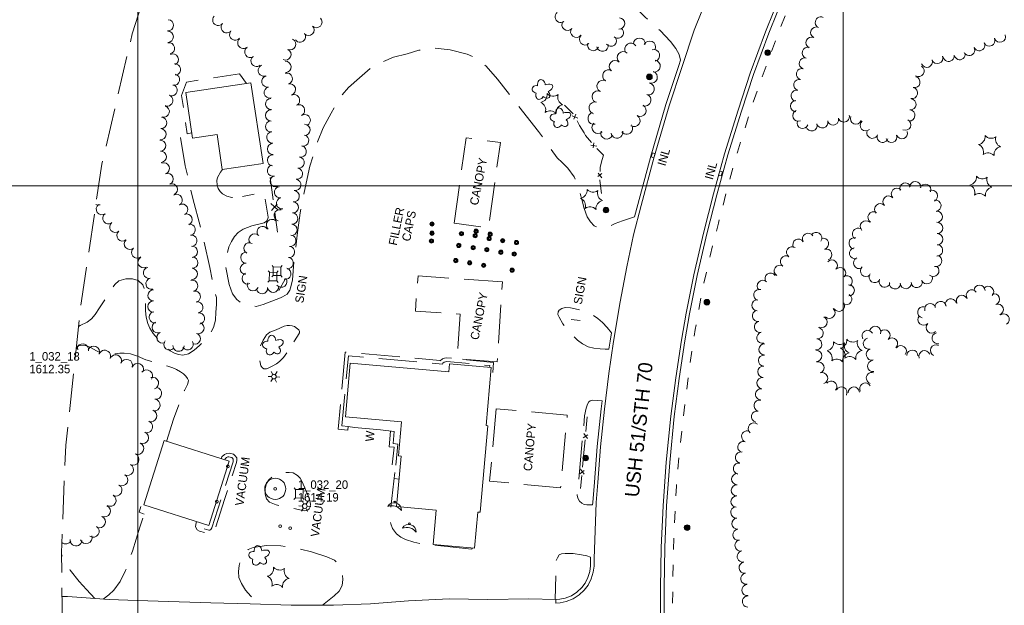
# Model space of a CAD drawing. Header units: feet. Extents: x 386549 to 389000, y 100500 to 102519.
# Tile 4 of 8: x 387416 to 388114, y 101203 to 101618. Entities that reach past the tile are written whole.
import ezdxf
from ezdxf.enums import TextEntityAlignment as Align

# ---------------------------------------------------------------- set-up
doc = ezdxf.new("R2010")
doc.units = ezdxf.units.FT
doc.header["$MEASUREMENT"] = 0
for name, pattern in [('DGN Style 3', [38.026702, 27.16193, -10.864772]), ('DGN Style 4', [43.48625, 21.729544, -10.864772, 0.027162, -10.864772]), ('DGN Style 5', [19.013351, 8.148579, -10.864772])]:
    doc.linetypes.add(name, pattern=pattern)
for name, color, linetype, lineweight in [('E_BLD', 54, 'Continuous', 13), ('E_BLD_Name', 221, 'Continuous', 0), ('E_DRN_Grate', 151, 'Continuous', 0), ('E_DWY', 73, 'DGN Style 3', 0), ('E_LAND_Vegetation', 21, 'Continuous', 0), ('E_MAP_GridLines', 251, 'Continuous', 0), ('E_MAP_Limits', 21, 'DGN Style 3', 0), ('E_MAP_PassPoints', 40, 'Continuous', 0), ('E_MISCPROP', 40, 'Continuous', 0), ('E_MISCPROP_HvyDash', 54, 'DGN Style 3', 13), ('E_MISCPROP_HvyLine', 54, 'Continuous', 13), ('E_MISCPROP_Railing', 40, 'Continuous', 0), ('E_MISCPROP_Solid', 54, 'Continuous', 0), ('E_PATH_Sidewalk', 73, 'DGN Style 5', 0), ('E_RDWY', 40, 'Continuous', 13), ('E_RDWY_Name', 221, 'Continuous', 0), ('E_UTL_AboveGroundPipe', 40, 'DGN Style 4', 0)]:
    doc.layers.add(name, color=color, linetype=linetype, lineweight=lineweight)
doc.styles.add('Style-IGR_FONT_0', font='IGR_FONT_0.shx')
doc.styles.add('Style-IGR_FONT_1', font='IGR_FONT_1.shx')

# ---------------------------------------------------------------- blocks, each defined once
blk = doc.blocks.new('PP')
at = {"layer": 'E_MAP_PassPoints', "color": 40, "linetype": 'Continuous', "lineweight": 0}
for radius in [7.5, 0.96]:
    blk.add_circle((0, 0), radius, dxfattribs=at)
blk = doc.blocks.new('CANOPY')
at = {"layer": 'E_BLD_Name', "style": 'Style-IGR_FONT_0'}
blk.add_text('CANOPY', height=6, rotation=0.00013, dxfattribs=at).set_placement((0, -3.15))
blk = doc.blocks.new('CANOPY_1')
at = {"layer": 'E_BLD_Name', "style": 'Style-IGR_FONT_0'}
blk.add_text('CANOPY', height=6, rotation=359.99994, dxfattribs=at).set_placement((0, -3.15))
blk = doc.blocks.new('WAL')
at = {"layer": 'E_MISCPROP_Railing', "color": 40, "linetype": 'Continuous', "lineweight": 0, "style": 'Style-IGR_FONT_0'}
blk.add_text('W', height=6, rotation=359.99995, dxfattribs=at).set_placement((-2.3, -0.01), align=Align.MIDDLE_LEFT)
blk = doc.blocks.new('INLT')
at = {"layer": 'E_MISCPROP_Railing', "color": 40, "linetype": 'Continuous', "lineweight": 0, "flags": 128}
blk.add_lwpolyline([(3, -2), (3, 0), (0, 0), (0, -2), (3, -2)], dxfattribs=at)
blk = doc.blocks.new('INL')
at = {"layer": 'E_MISCPROP_Railing', "color": 40, "linetype": 'Continuous', "lineweight": 0, "style": 'Style-IGR_FONT_0'}
blk.add_text('INL', height=6, rotation=359.99986, dxfattribs=at).set_placement((-5.79, -2.75))
blk = doc.blocks.new('INL_3')
at = {"layer": 'E_MISCPROP_Railing', "color": 40, "linetype": 'Continuous', "lineweight": 0, "style": 'Style-IGR_FONT_0'}
blk.add_text('INL', height=6, rotation=359.99987, dxfattribs=at).set_placement((-5.79, -2.75))
blk = doc.blocks.new('MHO')
at = {"layer": 'E_DRN_Grate', "color": 20, "linetype": 'Continuous', "lineweight": 0}
for centre, radius in [((0.04, -0.06), 1.5), ((0.04, -0.06), 1.22), ((0.04, -0.07), 0.968), ((0.01, -0.08), 0.605)]:
    blk.add_circle(centre, radius, dxfattribs=at)
blk = doc.blocks.new('FILLER')
at = {"layer": 'E_DRN_Grate', "color": 20, "linetype": 'Continuous', "lineweight": 0, "style": 'Style-IGR_FONT_0'}
for s, p in [('FILLER', (-15.52, 4.33)), ('CAPS', (-10.83, -4.33))]:
    blk.add_text(s, height=6, rotation=0.00004, dxfattribs=at).set_placement(p, align=Align.MIDDLE_LEFT)
blk = doc.blocks.new('GPO')
at = {"layer": 'E_BLD', "color": 241, "linetype": 'Continuous', "lineweight": 0}
blk.add_circle((0.01, 0.02), 1, dxfattribs=at)
blk = doc.blocks.new('PED')
at = {"layer": 'E_UTL_AboveGroundPipe', "color": 101, "linetype": 'Continuous', "lineweight": 13}
for p, q in [((-2.34, 2.71), (-3.29, 3.77)), ((3.06, 2.71), (4.02, 3.77)), ((-3.29, -4.35), (-2.34, -3.29)), ((4.02, -4.35), (3.06, -3.29))]:
    blk.add_line(p, q, dxfattribs=at)
at = {"layer": 'E_UTL_AboveGroundPipe', "color": 101, "linetype": 'Continuous', "lineweight": 13, "flags": 128}
blk.add_lwpolyline([(-2.34, -3.29), (3.06, -3.29), (3.06, 2.71), (-2.34, 2.71)], close=True, dxfattribs=at)
blk = doc.blocks.new('POLE')
at = {"layer": 'E_MISCPROP', "color": 20, "linetype": 'Continuous', "lineweight": 0}
for radius in [2.02, 1.51, 1.01, 0.504]:
    blk.add_circle((0.03, -0.09), radius, dxfattribs=at)
blk = doc.blocks.new('LTP')
at = {"layer": 'E_MISCPROP', "color": 20, "linetype": 'Continuous', "lineweight": 0}
for p, q in [((-1.61, 0.09), (-4.22, 0.17)), ((-0.78, 1.46), (-1.98, 3.76)), ((0.86, 1.37), (2.22, 3.6)), ((1.66, 0), (4.18, -0.06)), ((-0.86, -1.4), (-2.22, -3.59)), ((0.78, -1.44), (2.02, -3.62))]:
    blk.add_line(p, q, dxfattribs=at)
blk.add_arc((0.02, 0.01), 1.64, 0, 360, dxfattribs=at)
blk = doc.blocks.new('SDSH')
at = {"layer": 'E_MISCPROP_Solid', "color": 241, "linetype": 'Continuous', "lineweight": 0}
blk.add_circle((0.03, 0.01), 0.562, dxfattribs=at)
at = {"layer": 'E_MISCPROP_Solid', "color": 241, "linetype": 'Continuous', "lineweight": 0, "extrusion": (0, 0, -1)}
blk.add_arc((11.02, 2.94), 8.55, 164.3602, 237.34431, dxfattribs=at)
at = {"layer": 'E_MISCPROP_Solid', "color": 241, "linetype": 'Continuous', "lineweight": 0}
blk.add_arc((-5.68, 0.91), 5.22, 262.00012, 56.29847, dxfattribs=at)
blk = doc.blocks.new('GPO_1')
at = {"layer": 'E_BLD', "color": 241, "linetype": 'Continuous', "lineweight": 0}
blk.add_circle((0.01, 0.02), 1, dxfattribs=at)
blk = doc.blocks.new('SIGN_3')
at = {"layer": 'E_MISCPROP', "color": 20, "linetype": 'Continuous', "lineweight": 0, "style": 'Style-IGR_FONT_0'}
blk.add_text('SIGN', height=6, rotation=359.99991, dxfattribs=at).set_placement((0, 0), align=Align.MIDDLE_LEFT)
blk = doc.blocks.new('SIGN_5')
at = {"layer": 'E_MISCPROP', "color": 20, "linetype": 'Continuous', "lineweight": 0, "style": 'Style-IGR_FONT_0'}
blk.add_text('SIGN', height=6, rotation=0.00014, dxfattribs=at).set_placement((0, 0), align=Align.MIDDLE_LEFT)
blk = doc.blocks.new('PINEL')
at = {"layer": 'E_LAND_Vegetation', "color": 93, "linetype": 'Continuous', "lineweight": 0}
for centre, start, end in [((-8.23, 7.26), 275.21136, 0.97627), ((2.17, 10.66), 215.21136, 300.97627), ((-10.49, -3.45), 335.21136, 60.97627), ((10.31, 3.35), 155.21137, 240.97628), ((-2.35, -10.75), 35.21137, 120.97628), ((8.05, -7.36), 95.21137, 180.97628)]:
    blk.add_arc(centre, 5.72, start, end, dxfattribs=at)
blk = doc.blocks.new('TREE')
at = {"layer": 'E_LAND_Vegetation', "color": 93, "linetype": 'Continuous', "lineweight": 0}
for centre, major_axis, ratio in [((-1.07, 3.38), (0.91, -3.32), 0.782863), ((-3.74, -0.07), (3.29, -0.08), 0.832022), ((2.88, 1.66), (-3.52, -1.95), 0.691916), ((-1.48, -3.66), (1.2, 3.24), 0.716896), ((2.54, -2.64), (-3.34, 3.06), 0.560249)]:
    blk.add_ellipse(centre, major_axis=major_axis, ratio=ratio, start_param=1.570796, end_param=4.712389, dxfattribs=at)

msp = doc.modelspace()

# ---------------------------------------------------------------- linework, layer by layer
at = {"layer": 'E_DWY', "color": 51, "linetype": 'DGN Style 3', "lineweight": 0, "flags": 128}
for points in [[(387884.74, 101588.85), (387883.88, 101592.9), (387881.45, 101597.3), (387877.62, 101602.08), (387870.25, 101609.85), (387859.69, 101619.36), (387838.15, 101640.65), (387817.42, 101659.41), (387789.13, 101685.64), (387766.65, 101707.63), (387739.69, 101733.62), (387707.62, 101766.37), (387678.03, 101800.5), (387666.86, 101815.08), (387659.68, 101825.55), (387654.51, 101834.61), (387650.59, 101842.63), (387648.72, 101850.41), (387648.65, 101859.07), (387649.82, 101866.7), (387651.76, 101873.96), (387652.05, 101880.2), (387650.92, 101886.16), (387647.88, 101892.53), (387644.85, 101898.76), (387641.49, 101905.39), (387632.83, 101916.3)], [(387602.61, 101421.23), (387605.91, 101423.18), (387607.66, 101426.08), (387608.6, 101429.28), (387609.61, 101433.2), (387610.66, 101446.09), (387612.84, 101464.86), (387615.06, 101480.75), (387618.49, 101498.48), (387621.99, 101513.83), (387627.33, 101531.16), (387631.27, 101540.92), (387636.97, 101551.27), (387642.26, 101561.3), (387649.24, 101569.46), (387657.19, 101576.48), (387664.69, 101582.95), (387672.87, 101587.53), (387681.22, 101590.98), (387690.91, 101593.31), (387699.12, 101595.95), (387710.55, 101597.36), (387721.43, 101596.2), (387733.56, 101593.19), (387740.94, 101589.9), (387746.84, 101584.66), (387755.07, 101575.37), (387764.32, 101563.58), (387784.06, 101538.37), (387797.33, 101519.79), (387800.76, 101516.35), (387804.74, 101512.38), (387809.34, 101506.3), (387811.93, 101500.18), (387814.66, 101490.17), (387816.41, 101483.75), (387818.61, 101477.81), (387820.81, 101474.33), (387823.6, 101471.55), (387826.7, 101470.03), (387828.98, 101469.66), (387830.96, 101470.06), (387833.91, 101470.98), (387838.34, 101473.2), (387843.66, 101475.06), (387852.21, 101477.95)], [(387457.95, 101400.15), (387459.01, 101400.98), (387464, 101403.39), (387467.04, 101405.62), (387469.64, 101408.82), (387472.67, 101413.51), (387476.87, 101419.75), (387480.78, 101425.96), (387483.52, 101429.9), (387486.39, 101432.48), (387491.32, 101433.94), (387496.08, 101434.02), (387500.09, 101432.8), (387503.49, 101429.64), (387505.08, 101425.74), (387505.62, 101423.05), (387505.57, 101419.65), (387505.37, 101415.51), (387505.32, 101411.38), (387505.89, 101406.74), (387506.94, 101402.36), (387508.48, 101399.03), (387510.85, 101395.2), (387515.6, 101389.93), (387519.54, 101385.67), (387522.89, 101383.01), (387525.94, 101381.27), (387528.7, 101380.29), (387531.84, 101379.93), (387535.8, 101380.88), (387539.76, 101383.41), (387543.58, 101386.72), (387547.5, 101390.41), (387550.88, 101394.48), (387553.67, 101399.5), (387554.92, 101404.75), (387555.27, 101410.42), (387555.64, 101415.8), (387555.62, 101420.71), (387554.08, 101427.22), (387550.91, 101442.1), (387546.03, 101464.49), (387538.97, 101490.87), (387533.58, 101514.15), (387529.98, 101535.21), (387538.35, 101536.3)], [(387560.01, 101511.46), (387558.63, 101509.66), (387556.47, 101505.7), (387555.87, 101503.55), (387556.16, 101500.4), (387556.89, 101498.01), (387558.24, 101495.89), (387560.06, 101494.11), (387562.95, 101492.57), (387566.51, 101491.6), (387569.85, 101491.4), (387574.11, 101492.3)], [(387580.71, 101471.59), (387589.5, 101473.75), (387591.14, 101474.76), (387592.14, 101476.52), (387592.39, 101477.77), (387589.74, 101493.21), (387588.62, 101494.33), (387587.48, 101494.95), (387574.11, 101492.3)], [(387580.71, 101471.59), (387574.64, 101469.29), (387571.18, 101466.81), (387568.41, 101463.95), (387566.34, 101460.51), (387564.52, 101456.65), (387563.33, 101452.35), (387562.46, 101448.44), (387562.17, 101445.31), (387562.31, 101442.22), (387564.74, 101430.01), (387567.15, 101423.44), (387570.06, 101419.3), (387573, 101417.18), (387576.67, 101415.79), (387580.46, 101414.69), (387583.73, 101414.49), (387588.74, 101415.74), (387601.16, 101420.64), (387602.61, 101421.23)], [(387834.01, 101384.28), (387831.36, 101384.17), (387827.79, 101384.42), (387823.2, 101384.87), (387819.35, 101385.88), (387815.17, 101388.03), (387811.62, 101390.52), (387807.18, 101394.81), (387801.3, 101402.15), (387798.71, 101406.75), (387797.79, 101408.83), (387798, 101410.59), (387798.81, 101411.89), (387800.51, 101413.06), (387802.92, 101413.64), (387806.76, 101413.49), (387812.14, 101412.32), (387818.31, 101410.5), (387822.47, 101408.5), (387826.17, 101405.95), (387829.4, 101403.07), (387832.84, 101399.48), (387835.76, 101395.68)], [(387605.59, 101381.67), (387603.16, 101378.2), (387600.31, 101375.33), (387598.15, 101373.69), (387595.19, 101372.11), (387592.91, 101370.96), (387591.09, 101370.29), (387589.28, 101370.34), (387588.22, 101370.89), (387587.21, 101372.46), (387586.04, 101377.27), (387585.61, 101381.2), (387586.5, 101385.69), (387588.73, 101390.45), (387591.13, 101394.21), (387593.62, 101396.18), (387597.94, 101397.95)], [(387597.94, 101397.95), (387603.78, 101400.44), (387605.84, 101400.92), (387607.49, 101401), (387609.39, 101400.81), (387610.96, 101400.16), (387613.14, 101398.55), (387614, 101397.84), (387614.45, 101396.79), (387614.49, 101395.64), (387613.04, 101393.34), (387605.59, 101381.67)], [(387520.35, 101318.85), (387525.25, 101334.6), (387530.34, 101348.43), (387532.92, 101354.88), (387535.06, 101359.13), (387535.63, 101360.77), (387535.74, 101361.94), (387535.17, 101363.47), (387534.02, 101364.96), (387532.41, 101366.69), (387530.26, 101368.15), (387527.29, 101369.69), (387524.8, 101370.83), (387521.22, 101372.09), (387515.28, 101373.78), (387505.62, 101376.65), (387499.68, 101379.21), (387494.69, 101380.78), (387490.24, 101381.23), (387487.06, 101381.23), (387483.91, 101380.94), (387480.32, 101380.68), (387476.56, 101380.7), (387473.3, 101381.62), (387470.65, 101382.9), (387468.37, 101384.13), (387466.39, 101385.25), (387463.75, 101386.46), (387461.46, 101386.97), (387459.52, 101386.79), (387456.91, 101386.19), (387456.4, 101385.89)], [(387649.15, 101329.32), (387648.92, 101326.83), (387641.88, 101327.46), (387647, 101382.12), (387714.41, 101376.15), (387714.24, 101375.79), (387715.85, 101377.24), (387717.41, 101377.68), (387718.84, 101378), (387752.11, 101374.81), (387751.6, 101367.62)], [(387649.15, 101329.32), (387644.6, 101329.73), (387649.26, 101379.41), (387715.93, 101373.5), (387716.29, 101374.27), (387717.09, 101374.99), (387718.02, 101375.25), (387719, 101375.47), (387749.45, 101372.55), (387749.35, 101371.18)], [(387829.11, 101347.52), (387825.74, 101347.88), (387822.69, 101348.04), (387820.78, 101347.57), (387819.63, 101346.74), (387818.68, 101345.28), (387817.79, 101342.38), (387816.78, 101336.87), (387811.81, 101284.09), (387811.47, 101280.74), (387811.89, 101278.53), (387813.1, 101276.4), (387814.74, 101275.04), (387816.48, 101274.19), (387818.39, 101273.86), (387822.43, 101273.91)], [(387679.1, 101326.09), (387678.23, 101314.99), (387681.66, 101314.67), (387679.79, 101297.04), (387682.28, 101296.78)], [(387681.59, 101325.9), (387680.91, 101317.25), (387684.41, 101316.92), (387682.28, 101296.78)], [(387559.12, 101306.5), (387559.6, 101307.9), (387561.29, 101309.51), (387563.03, 101310.33), (387564.69, 101310.4), (387565.95, 101310.16), (387567.64, 101309.76), (387569.03, 101308.6), (387570.03, 101307.08), (387570.07, 101305.56), (387569.9, 101303.78), (387561.37, 101277.56), (387554.74, 101256.47), (387553.44, 101254.39), (387551.69, 101253.62), (387550.18, 101253.38), (387543.58, 101255.29), (387541.95, 101256.21), (387540.88, 101258.25), (387541.07, 101259.94), (387541.3, 101261.17), (387541.58, 101261.9)], [(387561.5, 101305.74), (387561.77, 101306.51), (387562.73, 101307.42), (387563.64, 101307.85), (387564.5, 101307.89), (387565.43, 101307.71), (387566.49, 101307.46), (387567.15, 101306.92), (387567.55, 101306.3), (387567.57, 101305.65), (387567.44, 101304.3), (387558.99, 101278.33), (387552.45, 101257.52), (387551.73, 101256.37), (387550.98, 101256.04), (387550.34, 101255.94), (387544.55, 101257.62), (387543.81, 101258.03), (387543.45, 101258.73), (387543.54, 101259.56), (387543.72, 101260.49), (387543.96, 101261.14)], [(387618.24, 101285.85), (387620.78, 101280.24), (387621.96, 101276.88), (387622.26, 101274.3), (387622.06, 101272.55), (387621.41, 101270.97), (387619.71, 101269.88), (387617.77, 101269.7), (387615.94, 101270.03), (387597.95, 101273.87), (387593.36, 101275.83), (387591.27, 101278.1), (387590.16, 101281.53), (387590.23, 101285.52), (387591.07, 101288.92), (387592.78, 101291.6), (387595.17, 101293.85), (387597.55, 101295.51), (387599.99, 101296.46), (387603.21, 101296.83), (387607.17, 101296.9), (387610.11, 101296.45), (387613.16, 101294.71), (387615.07, 101292.79), (387616.01, 101291.21)], [(387736.98, 101243.33), (387736.92, 101242.8), (387736.51, 101242.47), (387701.19, 101246.23), (387695.58, 101247.52), (387689.71, 101249.29), (387686.45, 101250.87), (387683.4, 101253.4), (387680.6, 101257.12), (387679.28, 101260.47), (387678.54, 101264.59), (387679.2, 101271.52), (387682.28, 101296.78)], [(387616.01, 101291.21), (387618.24, 101285.85)], [(387475.41, 101207.12), (387479.37, 101210), (387482.95, 101213.5), (387487.35, 101219.6), (387491.2, 101227.25), (387496.14, 101241.08), (387501.29, 101258.1), (387505.55, 101270.78), (387506.33, 101273.13)], [(387630.81, 101202.81), (387639.22, 101209.45), (387642.67, 101212.8), (387644.7, 101216.68), (387645.3, 101221.07), (387645.03, 101224.87), (387644.03, 101228.68), (387641.83, 101232.09), (387639.43, 101234.62), (387634, 101237.15), (387623.12, 101240.63), (387611.32, 101243.23), (387601.42, 101244.78), (387591.06, 101245.12), (387581.72, 101243.76), (387578.11, 101242.12), (387575.38, 101239.63), (387573.38, 101236.2), (387571.7, 101230.91), (387571.3, 101226.61), (387571.62, 101222.38), (387573.32, 101218.05), (387576.34, 101213.49), (387580.07, 101209.06), (387583.89, 101206.02), (387589.51, 101203.42)], [(387469.41, 101207.56), (387463.52, 101213.86), (387458.37, 101219.6), (387451.94, 101227.47), (387447.47, 101235.22), (387445.74, 101238.85)], [(387820.96, 101236.73), (387818.33, 101237.65), (387814.65, 101238.39), (387808.57, 101239.28), (387802.92, 101239.41), (387800.27, 101239.09), (387798.81, 101238.45), (387797.41, 101236.44), (387796.47, 101234.04), (387795.82, 101206.73)]]:
    msp.add_lwpolyline(points, dxfattribs=at)
at = {"layer": 'E_LAND_Vegetation', "color": 93, "linetype": 'Continuous', "lineweight": 0}
for centre, radius, start, end in [((387556.96, 101617.41), 3.98, 138.83814, 318.83814), ((387799.72, 101619.57), 3.99, 126.64987, 306.64988), ((387521.25, 101613.57), 3.98, 267.27402, 87.27402), ((387562.95, 101612.17), 3.98, 138.83814, 318.83814), ((387620.96, 101610.29), 3.98, 225.06848, 45.06848), ((387626.57, 101615.92), 3.98, 225.06848, 45.06848), ((387804.66, 101613.98), 3.99, 140.84463, 320.84463), ((387841.22, 101614.94), 3.99, 267.25787, 87.25787), ((387984.26, 101615.64), 3.94, 65.26159, 245.26159), ((387521.18, 101605.52), 3.98, 270.21579, 90.21579), ((387568.99, 101607.04), 3.98, 139.68551, 319.68551), ((387614.83, 101605.67), 3.98, 216.50507, 36.50507), ((387810.8, 101609.01), 3.99, 143.26623, 323.26623), ((387817.09, 101603.6), 3.99, 132.4473, 312.4473), ((387840.36, 101608.43), 3.99, 230.26036, 50.26036), ((387980.95, 101608.48), 3.94, 65.21595, 245.21595), ((388111.35, 101605.53), 3.94, 199.07504, 19.07504), ((387522.03, 101597.29), 3.98, 281.48772, 101.48772), ((387574.71, 101601.17), 3.98, 131.5672, 311.5672), ((387607.99, 101600.14), 3.98, 244.94002, 64.94002), ((387822.84, 101599.63), 3.99, 159.28929, 339.28929), ((387829.43, 101599.1), 3.99, 191.89434, 11.89434), ((387835.37, 101602.74), 3.99, 218.28189, 38.28189), ((387849.51, 101596.7), 4.24, 34.22968, 214.22968), ((387855.58, 101600.31), 4.24, 358.13851, 178.13851), ((387862.87, 101598.23), 4.24, 336.20259, 156.20259), ((387977.65, 101601.32), 3.94, 65.21595, 245.21595), ((388096.57, 101599.49), 3.94, 205.5649, 25.5649), ((388103.77, 101602.79), 3.94, 204.60089, 24.60089), ((387524.71, 101589.38), 3.98, 295.67636, 115.67636), ((387579.7, 101594.7), 3.98, 124.58028, 304.58027), ((387604.62, 101592.94), 3.98, 244.94002, 64.94002), ((387844.14, 101590.75), 4.24, 47.73973, 227.73973), ((387865.73, 101592.2), 4.24, 285.82274, 105.82274), ((387975, 101594.23), 3.94, 74.45414, 254.45414), ((388074.96, 101591.95), 3.94, 188.83506, 8.83506), ((388082.76, 101593.16), 3.94, 188.83506, 8.83506), ((388089.46, 101596.09), 3.94, 205.5649, 25.5649), ((387526.24, 101582.31), 3.98, 276.22619, 96.22619), ((387584.1, 101588.39), 3.98, 132.37815, 312.37815), ((387589.27, 101581.56), 3.98, 109.83367, 289.83368), ((387604.66, 101584.15), 3.98, 273.47136, 93.47136), ((387838.41, 101584.48), 4.24, 47.32718, 227.32718), ((387866.13, 101584.7), 4.24, 262.54332, 82.54332), ((387972.88, 101586.63), 3.94, 74.45414, 254.45414), ((388059.46, 101587.77), 3.94, 199.85198, 19.85198), ((388066.88, 101590.45), 3.94, 199.85198, 19.85198), ((387525.6, 101575.06), 3.98, 258.16008, 78.16008), ((387605.55, 101575.86), 3.98, 286.45611, 106.45611), ((387833.75, 101577.83), 4.24, 57.15076, 237.15076), ((387864.08, 101576.86), 4.24, 252.35246, 72.35246), ((387970.87, 101579.05), 3.94, 75.6548, 255.6548), ((388053.6, 101581.24), 3.94, 237.15481, 57.15481), ((387523.88, 101567.68), 3.98, 247.05979, 67.05979), ((387591.76, 101573.77), 3.98, 102.55271, 282.55271), ((387607.8, 101568.23), 3.98, 286.45611, 106.45611), ((387829.74, 101570.54), 4.24, 61.57461, 241.57461), ((387861.94, 101568.49), 4.24, 257.27426, 77.27426), ((387968.93, 101571.42), 3.94, 76.14497, 256.14497), ((388050.7, 101573.34), 3.94, 257.47555, 77.47555), ((387593.49, 101566.01), 3.98, 102.55271, 282.55271), ((387610.7, 101560.52), 3.98, 296.30087, 116.30087), ((387826.23, 101562.97), 4.24, 65.4119, 245.4119), ((387859.53, 101560.63), 4.24, 250.20157, 70.20158), ((387967.04, 101563.76), 3.94, 76.14497, 256.14497), ((388048.99, 101565.64), 3.94, 257.47555, 77.47555), ((387520.78, 101560.36), 3.98, 247.05979, 67.05979), ((387594.43, 101557.85), 3.98, 93.95608, 273.95608), ((387614.23, 101553.39), 3.98, 296.30087, 116.30087), ((387824.11, 101555.1), 4.24, 74.96171, 254.96171), ((387966.61, 101556.37), 3.94, 89.9052, 269.9052), ((388047.84, 101557.63), 3.94, 264.39767, 84.39767), ((387518.33, 101552.55), 3.98, 254.86488, 74.86488), ((387594.46, 101549.76), 3.98, 89.8226, 269.8226), ((387618.27, 101546.39), 3.98, 300.40626, 120.40626), ((387823.32, 101547.66), 4.24, 102.25986, 282.25986), ((387856.15, 101553.28), 4.24, 240.00735, 60.00735), ((387968.29, 101549.57), 3.94, 112.97417, 292.97417), ((388047.08, 101549.78), 3.94, 264.39767, 84.39767), ((387516.51, 101544.46), 3.98, 265.80001, 85.80001), ((387594.42, 101542.01), 3.98, 95.9393, 275.9393), ((387618.11, 101539.5), 3.98, 268.50693, 88.50693), ((387826.19, 101541.23), 4.24, 134.85024, 314.85024), ((387846.53, 101540.64), 4.24, 216.48103, 36.48103), ((387851.84, 101546.03), 4.24, 238.70649, 58.70649), ((387971.35, 101544.48), 3.94, 160.81658, 340.81658), ((387977.73, 101542.7), 3.94, 195.46376, 15.46376), ((387985.33, 101544.8), 3.94, 195.46376, 15.46376), ((387992.95, 101546.88), 3.94, 195.02292, 15.02293), ((388000.57, 101548.93), 3.94, 195.02292, 15.02293), ((388009.15, 101547.56), 3.94, 157.54329, 337.54329), ((388016.15, 101542.71), 3.94, 131.55409, 311.55409), ((388044.22, 101543.2), 3.94, 243.90933, 63.90933), ((387515.93, 101536.53), 3.98, 265.80001, 85.80001), ((387595.25, 101534.1), 3.98, 95.9393, 275.9393), ((387832.41, 101537.25), 4.24, 160.63879, 340.63879), ((387839.68, 101537.94), 4.24, 190.30306, 10.30306), ((388020.78, 101537.45), 3.94, 158.69577, 338.69578), ((388041.75, 101537.12), 3.94, 198.65661, 18.65661), ((387515.7, 101528.36), 3.98, 273.30699, 93.30699), ((387595.78, 101526.03), 3.98, 91.51103, 271.51103), ((387617.15, 101531.99), 3.98, 257.82698, 77.82698), ((388028.12, 101534.58), 3.94, 158.69577, 338.69578), ((388034.28, 101534.59), 3.94, 198.65661, 18.65661), ((387516.16, 101520.42), 3.98, 273.30699, 93.30699), ((387615.47, 101524.22), 3.98, 257.82698, 77.82698), ((387518.38, 101512.3), 3.98, 289.73133, 109.73133), ((387595.74, 101517.93), 3.98, 86.78997, 266.78997), ((387613.9, 101516.3), 3.98, 261.54596, 81.54596), ((387521.1, 101504.73), 3.98, 292.40787, 112.40787), ((387595.72, 101510.56), 3.98, 104.55776, 284.55776), ((387612.73, 101508.44), 3.98, 261.54596, 81.54596), ((387524.13, 101497.38), 3.98, 292.40787, 112.40787), ((387597.63, 101503.1), 3.98, 112.35984, 292.35984), ((387611.56, 101500.57), 3.98, 261.54596, 81.54596), ((388044.18, 101497.93), 4.01, 20.5185, 200.5185), ((388051.25, 101498.88), 4.01, 358.02257, 178.02257), ((387600.74, 101495.35), 3.98, 99.79889, 279.79889), ((387610.45, 101492.55), 3.98, 266.14622, 86.14622), ((388038.23, 101494.18), 4.01, 45.0647, 225.0647), ((388058.37, 101497.06), 4.01, 340.17151, 160.17151), ((388063.08, 101492.7), 4.01, 295.48285, 115.48285), ((387527.46, 101489.92), 3.98, 299.36531, 119.36531), ((387602.1, 101487.51), 3.98, 99.79889, 279.79889), ((387609.92, 101484.62), 3.98, 266.14622, 86.14622), ((388026.38, 101483.28), 4.01, 42.52672, 222.52672), ((388032.28, 101488.69), 4.01, 42.52672, 222.52672), ((388065.51, 101485.77), 4.01, 277.89555, 97.89555), ((387471.83, 101490.26), 3.98, 244.69108, 288.46219), ((387474.4, 101483.37), 3.98, 125.77118, 305.77118), ((387531.36, 101482.99), 3.98, 299.36531, 119.36531), ((387600.45, 101479.02), 3.98, 75.09069, 255.09069), ((387609.38, 101476.68), 3.98, 266.14622, 86.14622), ((388021.63, 101477.56), 4.01, 57.99743, 237.99742), ((388066.47, 101478.03), 4.01, 271.56651, 91.56651), ((387479.05, 101476.92), 3.98, 125.77118, 305.77118), ((387483.97, 101470.8), 3.98, 128.94892, 308.94892), ((387534.49, 101475.95), 3.98, 291.9582, 111.9582), ((387595.05, 101472.17), 3.98, 48.79371, 228.79371), ((388016.21, 101471.18), 4.01, 45.7498, 225.7498), ((388066.69, 101470.02), 4.01, 271.56651, 91.56651), ((387488.99, 101464.65), 3.98, 129.22493, 309.22493), ((387536.65, 101468.8), 3.98, 278.83527, 98.83527), ((387588.42, 101467.1), 3.98, 36.22264, 216.22264), ((387608.85, 101468.75), 3.98, 266.14622, 86.14622), ((387975.19, 101462.33), 3.97, 30.79205, 210.79205), ((387980.97, 101462.95), 3.97, 326.22715, 146.22715), ((388010.66, 101465.84), 4.01, 53.62597, 233.62598), ((387494.18, 101458.73), 3.98, 131.72544, 311.72544), ((387537.87, 101460.94), 3.98, 278.83527, 98.83527), ((387579.06, 101455.6), 3.98, 62.3534, 242.3534), ((387582.71, 101461.9), 3.98, 43.13806, 223.13806), ((387608.05, 101460.93), 3.98, 263.31627, 83.31627), ((387968.37, 101458.26), 3.97, 30.79205, 210.79205), ((387985.83, 101458.84), 3.97, 285.88255, 105.88255), ((388008.18, 101459.22), 4.01, 77.85752, 257.85752), ((388066.76, 101462.05), 4.01, 270.31782, 90.31782), ((387499.39, 101452.67), 3.98, 130.39922, 310.39922), ((387538.25, 101453.2), 3.98, 272.50898, 92.50898), ((387576.84, 101449), 3.98, 87.44713, 267.44713), ((387607.12, 101453.03), 3.98, 263.31627, 83.31627), ((387963.9, 101452.87), 3.97, 56.00776, 236.00776), ((387988.15, 101451.16), 3.97, 288.39325, 108.39325), ((388008.63, 101452.14), 4.01, 101.50117, 281.50117), ((388066.63, 101454.16), 4.01, 266.85422, 86.85423), ((387503.97, 101445.74), 3.98, 117.93136, 297.93136), ((387538.55, 101445.43), 3.98, 267.21176, 87.21176), ((387606.2, 101445.13), 3.98, 263.31627, 83.31627), ((387959.46, 101446.29), 3.97, 56.00776, 236.00776), ((387992.05, 101443.41), 3.97, 317.57823, 137.57823), ((388011.49, 101445.21), 4.01, 115.82034, 295.82034), ((388066.04, 101446.6), 4.01, 254.17328, 74.17328), ((387507.86, 101438.25), 3.98, 102.81623, 282.81622), ((387538.16, 101437.49), 3.98, 267.21176, 87.21176), ((387576.48, 101441.05), 3.98, 87.44713, 267.44713), ((387604.57, 101437.58), 3.98, 256.59546, 76.59546), ((387955.14, 101439.66), 3.97, 57.05585, 237.05585), ((387997.91, 101438.05), 3.97, 317.57823, 137.57823), ((388016.29, 101439.65), 4.01, 134.21779, 314.21779), ((388064.01, 101439.71), 4.01, 229.69399, 49.69399), ((387509.62, 101430.49), 3.98, 102.81623, 282.81622), ((387538.41, 101429.06), 3.98, 283.89391, 103.89391), ((387577.79, 101434.27), 3.98, 113.69534, 293.69534), ((387601.65, 101432.03), 3.98, 217.26536, 37.26536), ((387943.08, 101429.01), 3.97, 46.44858, 226.44858), ((387948.59, 101434.16), 3.97, 35.11601, 215.11601), ((388002.65, 101432.25), 3.97, 305.00381, 125.00381), ((388022.55, 101435.28), 4.01, 145.44997, 325.44997), ((388029.52, 101432.05), 4.01, 155.42995, 335.42995), ((388052.36, 101431.8), 4.01, 186.07693, 6.07693), ((388059.41, 101434.37), 4.01, 201.08961, 21.08961), ((387511.03, 101422.28), 3.98, 89.69077, 269.69077), ((387540.32, 101421.34), 3.98, 283.89391, 103.89391), ((387581.54, 101429.47), 3.98, 156.6504, 336.6504), ((387588.03, 101427.41), 3.98, 186.71572, 6.71572), ((387595.92, 101428.34), 3.98, 186.71572, 6.71572), ((387940.67, 101422.61), 3.97, 75.46317, 255.46317), ((388004.05, 101425.81), 3.97, 271.68524, 91.68524), ((388036.85, 101430.79), 4.01, 172.07083, 352.07083), ((388044.52, 101431.02), 4.01, 182.20913, 2.20913), ((388091.29, 101422.28), 3.91, 35.28145, 215.28145), ((388096.79, 101425.71), 3.91, 358.55229, 178.55229), ((388102.95, 101424.81), 3.91, 317.76548, 137.76548), ((387510.99, 101414.32), 3.98, 89.69077, 269.69077), ((387542.05, 101413.76), 3.98, 278.76373, 98.76373), ((387939.3, 101415.23), 3.97, 87.87338, 267.87338), ((388002.25, 101419.58), 3.97, 237.10941, 57.10941), ((388069.25, 101414.08), 3.97, 7.13988, 187.13987), ((388076.41, 101415.96), 3.91, 14.17195, 194.17195), ((388084.25, 101418.41), 3.91, 28.09567, 208.09567), ((388107.15, 101419.56), 3.91, 289.85198, 109.85198), ((387511.97, 101406.79), 3.98, 100.09246, 280.09246), ((387939.62, 101407.74), 3.97, 100.4557, 280.4557), ((387990.35, 101409.93), 3.97, 227.82489, 47.82489), ((387997.13, 101414.88), 3.97, 211.8239, 31.8239), ((388056.85, 101410.36), 3.97, 79.31228, 259.31228), ((388061.85, 101412.56), 3.97, 18.06481, 198.06481), ((388109.8, 101412.21), 3.91, 289.85198, 109.85198), ((387543.26, 101405.9), 3.98, 278.76373, 98.76373), ((387941.07, 101399.93), 3.97, 100.4557, 280.4557), ((387984.85, 101403.39), 3.97, 247.65769, 67.65769), ((388057.09, 101405.07), 3.97, 138.41415, 318.41415), ((388113.96, 101405.19), 3.91, 300.97073, 120.97073), ((387514.05, 101399.67), 3.98, 114.49062, 294.49062), ((387542.92, 101399.08), 3.98, 250.65891, 70.65891), ((387982.08, 101395.5), 3.97, 262.02532, 82.02532), ((388017.44, 101393.57), 3.97, 30.3449, 210.3449), ((388022.84, 101396.44), 3.97, 340.41644, 160.41644), ((388029.39, 101393.97), 3.97, 312.70084, 132.70084), ((388062.91, 101399.47), 3.97, 134.0707, 314.0707), ((387517.35, 101392.43), 3.98, 114.49062, 294.49062), ((387522.34, 101387.47), 3.98, 139.51765, 319.51765), ((387535.25, 101387.56), 3.98, 212.24264, 32.24264), ((387540.29, 101391.58), 3.98, 250.65891, 70.65891), ((387942.85, 101392.28), 3.97, 103.15407, 283.15407), ((387980.97, 101387.63), 3.97, 262.02532, 82.02532), ((388018.31, 101388.03), 3.97, 104.98926, 284.98926), ((388034.77, 101388.13), 3.97, 312.70084, 132.70084), ((388067.09, 101391.9), 3.97, 102.93194, 282.93194), ((387453.3, 101382.89), 4.19, 11.33471, 42.65993), ((387460.84, 101383.72), 4.19, 350.79013, 170.79013), ((387468.66, 101382.2), 4.19, 339.10426, 159.10426), ((387476.41, 101379.22), 4.19, 336.9582, 156.9582), ((387528.79, 101386.62), 3.98, 177.43057, 357.43057), ((387944.31, 101384.01), 3.97, 87.7349, 267.7349), ((387981.02, 101379.4), 3.97, 270.91784, 90.91784), ((388020.37, 101380.35), 3.97, 104.98926, 284.98926), ((388041.01, 101382.75), 3.97, 322.64577, 142.64577), ((388049.09, 101379.55), 3.97, 356.83338, 176.83338), ((388057.75, 101379.22), 3.97, 19.84001, 199.84001), ((388065.92, 101383.26), 3.97, 65.11248, 245.11248), ((387484.12, 101375.94), 4.19, 336.9582, 156.9582), ((387491.98, 101372.74), 4.19, 339.95, 159.95), ((387943.96, 101376.04), 3.97, 86.59783, 266.59783), ((388021.34, 101372.18), 3.97, 95.98586, 275.98586), ((387499.86, 101369.87), 4.19, 339.95, 159.95), ((387506.17, 101365.32), 4.19, 323.07664, 143.07664), ((387943.49, 101368.11), 3.97, 86.59783, 266.59783), ((387982.6, 101371.12), 3.97, 288.99788, 108.99788), ((387510.48, 101360.02), 4.19, 288.03222, 108.03222), ((387942.86, 101360.09), 3.97, 83.53218, 263.53218), ((387985.18, 101363.61), 3.97, 288.99788, 108.99788), ((388020.49, 101363.71), 3.97, 73.29668, 253.29668), ((387512.64, 101352.88), 4.19, 262.38814, 82.38814), ((387941.91, 101352.17), 3.97, 82.56137, 262.56137), ((387991.58, 101357.52), 3.97, 320.95214, 140.95214), ((387998.82, 101353.47), 3.97, 332.52528, 152.52528), ((388007.66, 101353.46), 3.97, 2.24773, 182.24773), ((388015.81, 101356.25), 3.97, 29.44469, 209.44469), ((387511.53, 101344.58), 4.19, 262.38814, 82.38814), ((387940.78, 101344.13), 3.97, 77.14113, 257.14113), ((387509.12, 101336.97), 4.19, 251.11344, 71.11344), ((387939.01, 101336.39), 3.97, 77.14113, 257.14113), ((387506.26, 101329.15), 4.19, 249.5116, 69.5116), ((387936.73, 101327.96), 3.97, 50.94676, 230.94676), ((387503.3, 101321.43), 4.19, 246.16313, 66.16313), ((387932.03, 101322.32), 3.97, 70.14554, 250.14554), ((387499.91, 101313.76), 4.19, 246.16313, 66.16313), ((387929.33, 101314.85), 3.97, 70.14554, 250.14554), ((387496.53, 101306.09), 4.19, 246.16313, 66.16313), ((387927.61, 101307.42), 3.97, 79.1493, 259.1493), ((387492.63, 101298.87), 4.19, 241.15852, 61.15852), ((387926.12, 101299.61), 3.97, 79.1493, 259.1493), ((387488.58, 101291.53), 4.19, 241.15852, 61.15852), ((387924.96, 101292.06), 3.97, 88.13541, 268.13541), ((387484.46, 101284.26), 4.19, 240.30283, 60.30282), ((387924.71, 101284.12), 3.97, 88.13541, 268.13541), ((387480.3, 101276.99), 4.19, 240.30283, 60.30282), ((387924.45, 101276.18), 3.97, 88.13541, 268.13541), ((387476.27, 101269.46), 4.19, 245.00071, 65.00071), ((387924.29, 101268.49), 3.97, 95.71573, 275.71573), ((387472.73, 101261.86), 4.19, 245.00071, 65.00071), ((387925.08, 101260.59), 3.97, 95.71573, 275.71573), ((387468.31, 101255.12), 4.19, 235.87939, 55.87939), ((387463.27, 101250.59), 4.19, 199.73078, 19.73078), ((387925.87, 101252.68), 3.97, 95.71573, 275.71573), ((387448.81, 101250.34), 4.19, 228.29551, 330.04513), ((387456.08, 101248.95), 4.19, 174.87647, 354.87648), ((387927.33, 101245.07), 3.97, 101.60162, 281.60162), ((387928.93, 101237.29), 3.97, 101.60162, 281.60162), ((387930.23, 101229.36), 3.97, 98.661, 278.661), ((387931.43, 101221.5), 3.97, 98.661, 278.661), ((387932.18, 101213.48), 3.97, 95.26205, 275.26205), ((387932.6, 101205.34), 3.97, 88.41872, 268.41872)]:
    msp.add_arc(centre, radius, start, end, dxfattribs=at)
at = {"layer": 'E_MAP_GridLines', "color": 161, "linetype": 'Continuous', "lineweight": 0}
for p, q in [((387500, 100500), (387500, 102500)), ((388000, 100500), (388000, 102500)), ((387000, 101500), (389000, 101500))]:
    msp.add_line(p, q, dxfattribs=at)
at = {"layer": 'E_MAP_Limits', "color": 73, "linetype": 'DGN Style 3', "lineweight": 0, "flags": 128}
msp.add_lwpolyline([(387611.94, 101911.57), (387563.39, 101801.59), (387523.79, 101694.75), (387495.98, 101607.49), (387474.41, 101515.32), (387459.93, 101418.31), (387448.81, 101316.11), (387445.73, 101239.8), (387446.81, 101155.78), (387450.25, 101093.38), (387465.04, 100902.88)], dxfattribs=at)
at = {"layer": 'E_MISCPROP', "color": 20, "linetype": 'Continuous', "lineweight": 0}
for p, q in [((387599.94, 101425.78), (387604.49, 101433.71)), ((387807.21, 101405.25), (387813.65, 101404.39))]:
    msp.add_line(p, q, dxfattribs=at)
at = {"layer": 'E_MISCPROP_HvyDash', "color": 241, "linetype": 'DGN Style 3', "lineweight": 13, "flags": 128}
msp.add_lwpolyline([(387576.9, 101572.37), (387572.06, 101579.24), (387534.37, 101573.38), (387530.97, 101563.96), (387534.85, 101536.79), (387538.2, 101537.34)], dxfattribs=at)
for points in [[(387724.24, 101473.46), (387732.75, 101533.91), (387757.01, 101530.5), (387748.51, 101470.04)], [(387758.48, 101431.85), (387698.62, 101436.02), (387696.72, 101411.13), (387728.42, 101409.06), (387726.5, 101377.38), (387754.74, 101375.14)], [(387754.11, 101341.98), (387749.41, 101290.59), (387799.74, 101285.99), (387804.44, 101337.37)]]:
    msp.add_lwpolyline(points, close=True, dxfattribs=at)
at = {"layer": 'E_MISCPROP_HvyLine', "color": 241, "linetype": 'Continuous', "lineweight": 13, "flags": 128}
for points in [[(387559.81, 101511.43), (387556.07, 101536.31), (387556.07, 101536.31), (387556.07, 101536.31), (387538.74, 101533.71), (387538.74, 101533.71), (387533.91, 101565.91), (387533.91, 101565.91), (387580.11, 101572.85), (387588.68, 101515.77), (387588.68, 101515.77), (387588.68, 101515.77)], [(387720.35, 101368), (387650.54, 101374.29), (387650.54, 101374.29), (387647.11, 101336.21), (387647.11, 101336.21), (387686.9, 101332.62), (387686.9, 101332.62), (387686.9, 101332.62), (387684.73, 101308.49), (387686.58, 101308.32), (387686.58, 101308.32), (387683.37, 101272.62), (387711.49, 101270.09), (387711.49, 101270.09), (387709.3, 101245.82), (387738.68, 101243.18), (387738.68, 101243.18), (387738.68, 101243.18), (387740.98, 101268.73), (387742.66, 101268.58), (387742.66, 101268.58), (387748.18, 101329.89), (387746.85, 101330.01), (387746.85, 101330.01), (387750.55, 101371.07), (387750.55, 101371.07), (387750.55, 101371.07), (387720.87, 101373.74), (387720.87, 101373.74)], [(387504.15, 101273.83), (387504.15, 101273.83), (387518.67, 101319.39), (387564.71, 101304.72), (387564.71, 101304.72), (387550.19, 101259.15), (387550.19, 101259.15), (387504.15, 101273.83)]]:
    msp.add_lwpolyline(points, close=True, dxfattribs=at)
at = {"layer": 'E_MISCPROP_Railing', "color": 40, "linetype": 'Continuous', "lineweight": 0}
for p, q in [((387810.51, 101550.65), (387809.17, 101547.21)), ((387807.93, 101549.49), (387811.93, 101547.9)), ((387823.38, 101530.46), (387822.83, 101526.81)), ((387821.12, 101528.76), (387825.38, 101528.09)), ((387829.07, 101508.73), (387826.22, 101506.38)), ((387826.24, 101508.97), (387828.97, 101505.63)), ((387599.31, 101482.87), (387594.15, 101487.43)), ((387594.8, 101482.52), (387598.68, 101486.96)), ((387815.81, 101321.28), (387818.94, 101323.55)), ((387818.74, 101320.84), (387816.12, 101324.5)), ((387816.34, 101295.51), (387813.72, 101299.17)), ((387813.41, 101295.94), (387816.53, 101298.21))]:
    msp.add_line(p, q, dxfattribs=at)
at = {"layer": 'E_MISCPROP_Railing', "color": 40, "linetype": 'Continuous', "lineweight": 0, "flags": 128}
for points in [[(387802.38, 101556.98), (387808.69, 101550.99)], [(387811.45, 101545.97), (387813.21, 101542.55), (387816.33, 101537.38)], [(387816.33, 101537.38), (387817.48, 101535.46), (387821.63, 101530.51)], [(387825.5, 101526.26), (387830.16, 101521.71), (387829.31, 101518.45)], [(387829.31, 101518.45), (387827.89, 101513.01), (387827.79, 101509.93)], [(387595.92, 101490.06), (387593.86, 101505.73)], [(387827.61, 101504.19), (387827.59, 101503.69), (387828.78, 101494.37)], [(387598.93, 101467.17), (387597.11, 101480.95)], [(387817.63, 101325.92), (387818.6, 101336.22)], [(387816.2, 101310.88), (387817.06, 101319.94)], [(387815.23, 101300.59), (387816.2, 101310.88)], [(387813.8, 101285.55), (387814.66, 101294.6)]]:
    msp.add_lwpolyline(points, dxfattribs=at)
at = {"layer": 'E_MISCPROP_Railing', "color": 40, "linetype": 'Continuous', "lineweight": 13, "flags": 128}
msp.add_lwpolyline([(387681.59, 101325.9), (387671.95, 101327.04), (387653.49, 101328.73), (387649.15, 101329.32)], dxfattribs=at)
at = {"layer": 'E_PATH_Sidewalk', "color": 51, "linetype": 'DGN Style 5', "lineweight": 0, "flags": 128}
for points in [[(387998.12, 101706.53), (387996.54, 101705.49), (387995.11, 101703.58), (387980.46, 101670.58), (387966.09, 101638.25), (387955.66, 101612.14), (387941.89, 101575.28), (387933.96, 101552.13), (387925.12, 101523.78), (387917.82, 101497.62), (387911.71, 101473.55), (387905.7, 101450.32), (387899.65, 101423.23), (387895.16, 101398.1), (387891.61, 101374.45), (387888.01, 101347.19), (387884.44, 101315.86), (387881.84, 101287.04), (387880.35, 101258.46), (387879.44, 101232.62), (387879.12, 101204.11), (387879.47, 101178.17), (387880.48, 101159.54)], [(387681.75, 101292.42), (387685.12, 101292.09)], [(387504.39, 101267.32), (387500.76, 101268.74), (387503.83, 101278.18), (387505.38, 101277.7)]]:
    msp.add_lwpolyline(points, dxfattribs=at)
at = {"layer": 'E_RDWY', "color": 21, "linetype": 'Continuous', "lineweight": 13, "flags": 128}
for points in [[(387990.14, 101707.68), (387989.46, 101706.17), (387973.88, 101671.52), (387959.14, 101637.6), (387947.33, 101608.07), (387936.58, 101578.85), (387927.93, 101552.73), (387918.29, 101521.79), (387910.49, 101493.46), (387903.41, 101465.84), (387896.6, 101436.24), (387891.15, 101409.21), (387887.84, 101390.13), (387883.84, 101363.4), (387880.3, 101336.4), (387877.14, 101303.81), (387874.89, 101273.12), (387873.57, 101243.69), (387873.08, 101215.07), (387873.17, 101191.1), (387873.9, 101164.8), (387874.23, 101159.17)], [(387796.23, 101206.82), (387796.35, 101204.32), (387799.47, 101204.47), (387803.66, 101205.29), (387808.59, 101207.23), (387812.79, 101210.01), (387816.54, 101213.53), (387819.15, 101217.03), (387821.4, 101221.37), (387822.87, 101226.07), (387823.46, 101230.49), (387823.42, 101235.72), (387825, 101275.47), (387826.15, 101289.76), (387828.02, 101314.96), (387830.9, 101341.57), (387834.01, 101366.96), (387837.3, 101389.51), (387841.84, 101417.79), (387846.61, 101442.53), (387851.49, 101465.11), (387856.87, 101486.01), (387866.09, 101520.34), (387876.73, 101556.68), (387885.91, 101584.41), (387894.43, 101610.18), (387904.84, 101636.05)], [(387956.83, 101638.56), (387945, 101608.96), (387934.22, 101579.67), (387925.55, 101553.5), (387915.89, 101522.5), (387908.08, 101494.1), (387900.98, 101466.43), (387894.15, 101436.77), (387888.7, 101409.67), (387885.37, 101390.52), (387881.36, 101363.74), (387877.81, 101336.69), (387874.65, 101304.02), (387872.4, 101273.27), (387871.07, 101243.76), (387870.58, 101215.09), (387870.67, 101191.06)], [(387852.21, 101477.95), (387854.45, 101486.65), (387863.69, 101521.02), (387874.34, 101557.42), (387883.53, 101585.19), (387884.74, 101588.85)], [(387834.01, 101384.28), (387834.83, 101389.88), (387835.76, 101395.68)], [(387822.43, 101273.91), (387822.5, 101275.62), (387823.65, 101289.95), (387825.53, 101315.19), (387828.41, 101341.86), (387829.11, 101347.52)], [(387796.23, 101206.82), (387799.16, 101206.96), (387802.96, 101207.7), (387807.43, 101209.46), (387811.24, 101211.98), (387814.67, 101215.2), (387817.02, 101218.36), (387819.08, 101222.32), (387820.42, 101226.61), (387820.96, 101230.65), (387820.92, 101235.76), (387820.96, 101236.73)], [(387446.12, 101209), (387450.07, 101208.97), (387479.61, 101206.82)], [(387796.24, 101206.72), (387777.12, 101207.27), (387748.07, 101206.81), (387720.8, 101207.29), (387691.74, 101205.81), (387664.82, 101203.76), (387638.65, 101202.8), (387608.59, 101202.86), (387579.47, 101203.71), (387551.65, 101204.47), (387499.47, 101206.08), (387479.61, 101206.82), (387479.61, 101206.82)]]:
    msp.add_lwpolyline(points, dxfattribs=at)

# ---------------------------------------------------------------- block references
at = {"layer": 'E_BLD', "color": 241, "linetype": 'Continuous', "lineweight": 0}
for name, p, xscale, yscale, zscale, rotation in [('GPO_1', (387563.72, 101301.12), 1.000000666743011, 1.000000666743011, 1.000000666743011, 94.77760054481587), ('GPO_1', (387555.97, 101276.13), 1.000000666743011, 1.000000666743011, 1.000000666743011, 94.77760054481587), ('GPO', (387600.92, 101258.7), 0.9999999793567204, 0.9999999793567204, 0.9999999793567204, 78.53100019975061), ('GPO', (387607.9, 101257.35), 0.9999999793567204, 0.9999999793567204, 0.9999999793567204, 78.53100019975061)]:
    msp.add_blockref(name, p, dxfattribs=dict(at, xscale=xscale, yscale=yscale, zscale=zscale, rotation=rotation))
at = {"layer": 'E_BLD_Name'}
for name, p, xscale, yscale, zscale, rotation in [('CANOPY_1', (387737.97, 101486.31), 1.000000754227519, 1.000000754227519, 1.000000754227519, 78.66981787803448), ('CANOPY_1', (387738.37, 101390.96), 1.000000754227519, 1.000000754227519, 1.000000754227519, 78.66981787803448), ('CANOPY', (387776.14, 101297.89), 0.9999996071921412, 0.9999996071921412, 0.9999996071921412, 84.83219031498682)]:
    msp.add_blockref(name, p, dxfattribs=dict(at, xscale=xscale, yscale=yscale, zscale=zscale, rotation=rotation))
at = {"layer": 'E_DRN_Grate', "color": 20, "linetype": 'Continuous', "lineweight": 0}
for name, p, xscale, yscale, zscale, rotation in [('FILLER', (387687.94, 101472.22), 0.9999999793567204, 0.9999999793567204, 0.9999999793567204, 78.53100019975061), ('MHO', (387708.48, 101472.81), 0.9999988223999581, 0.9999988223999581, 0.9999988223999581, 95.16138432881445), ('MHO', (387708.44, 101466.23), 0.9999988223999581, 0.9999988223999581, 0.9999988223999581, 95.16138432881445), ('MHO', (387729.34, 101465.98), 0.9999988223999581, 0.9999988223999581, 0.9999988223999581, 95.16138432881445), ('MHO', (387739.74, 101467.66), 0.9999988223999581, 0.9999988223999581, 0.9999988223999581, 95.16138432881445), ('MHO', (387749.69, 101465.54), 0.9999988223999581, 0.9999988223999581, 0.9999988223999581, 95.16138432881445), ('MHO', (387708.07, 101460.77), 0.9999988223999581, 0.9999988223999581, 0.9999988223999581, 95.16138432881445), ('MHO', (387727.44, 101457.64), 0.9999988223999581, 0.9999988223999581, 0.9999988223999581, 95.16138432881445), ('MHO', (387739.09, 101464.5), 0.9999988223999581, 0.9999988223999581, 0.9999988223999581, 95.16138432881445), ('MHO', (387749.03, 101462.52), 0.9999988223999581, 0.9999988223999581, 0.9999988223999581, 95.16138432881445), ('MHO', (387758.56, 101461.01), 0.9999988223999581, 0.9999988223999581, 0.9999988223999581, 95.16138432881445), ('MHO', (387768.37, 101459.68), 0.9999988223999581, 0.9999988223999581, 0.9999988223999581, 95.16138432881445), ('MHO', (387737.63, 101456.05), 0.9999988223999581, 0.9999988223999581, 0.9999988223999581, 95.16138432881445), ('MHO', (387747.37, 101454.63), 0.9999988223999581, 0.9999988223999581, 0.9999988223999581, 95.16138432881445), ('MHO', (387757.3, 101452.8), 0.9999988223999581, 0.9999988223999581, 0.9999988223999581, 95.16138432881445), ('MHO', (387766.81, 101451.51), 0.9999988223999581, 0.9999988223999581, 0.9999988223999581, 95.16138432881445), ('MHO', (387725.32, 101446.9), 0.9999988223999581, 0.9999988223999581, 0.9999988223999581, 95.16138432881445), ('MHO', (387735.15, 101445.27), 0.9999988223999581, 0.9999988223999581, 0.9999988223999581, 95.16138432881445), ('MHO', (387745.14, 101443.52), 0.9999988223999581, 0.9999988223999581, 0.9999988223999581, 95.16138432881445), ('MHO', (387765.26, 101440.09), 0.9999988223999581, 0.9999988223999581, 0.9999988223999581, 95.16138432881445)]:
    msp.add_blockref(name, p, dxfattribs=dict(at, xscale=xscale, yscale=yscale, zscale=zscale, rotation=rotation))
at = {"layer": 'E_LAND_Vegetation', "color": 93, "linetype": 'Continuous', "lineweight": 0, "xscale": 0.9999983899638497, "yscale": 0.9999983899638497, "zscale": 0.9999983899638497, "rotation": 66.05598637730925}
for name, p in [('TREE', (387786.43, 101567.79)), ('PINEL', (387793.39, 101558.28)), ('TREE', (387799.21, 101547.77)), ('PINEL', (388103.9, 101528.48)), ('PINEL', (388097.75, 101499.73)), ('PINEL', (387821.63, 101490.31)), ('TREE', (387595.33, 101386.72)), ('PINEL', (387996.5, 101382.4)), ('PINEL', (388005.81, 101384.16)), ('TREE', (387585.49, 101237.69)), ('PINEL', (387599.39, 101222.62))]:
    msp.add_blockref(name, p, dxfattribs=at)
at = {"layer": 'E_MAP_PassPoints', "color": 40, "linetype": 'Continuous', "lineweight": 0}
msp.add_blockref('PP', (387597.36, 101285.2), dxfattribs=at)
at = {"layer": 'E_MISCPROP', "color": 20, "linetype": 'Continuous', "lineweight": 0}
for name, p, xscale, yscale, zscale, rotation in [('POLE', (387946.61, 101594.14), 0.9999992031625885, 0.9999992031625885, 0.9999992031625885, 178.5599021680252), ('POLE', (387862.71, 101576.93), 0.9999992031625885, 0.9999992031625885, 0.9999992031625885, 178.5599021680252), ('POLE', (387831.93, 101482.65), 0.9999992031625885, 0.9999992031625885, 0.9999992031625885, 178.5599021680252), ('SIGN_5', (387614.27, 101416.91), 0.9999994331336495, 0.9999994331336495, 0.9999994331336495, 81.40118667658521), ('SIGN_3', (387811.71, 101416.07), 0.9999993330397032, 0.9999993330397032, 0.9999993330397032, 79.68627621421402), ('POLE', (387903.52, 101417.35), 0.9999992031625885, 0.9999992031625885, 0.9999992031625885, 178.5599021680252), ('LTP', (387596.44, 101364.71), 0.9999992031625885, 0.9999992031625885, 0.9999992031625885, 178.5599021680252), ('POLE', (387817.54, 101306.94), 0.9999992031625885, 0.9999992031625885, 0.9999992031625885, 178.5599021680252), ('LTP', (387618.33, 101273), 0.9999992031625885, 0.9999992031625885, 0.9999992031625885, 178.5599021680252), ('POLE', (387889.46, 101257.62), 0.9999992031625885, 0.9999992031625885, 0.9999992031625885, 178.5599021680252)]:
    msp.add_blockref(name, p, dxfattribs=dict(at, xscale=xscale, yscale=yscale, zscale=zscale, rotation=rotation))
at = {"layer": 'E_MISCPROP_Railing', "color": 40, "linetype": 'Continuous', "lineweight": 0}
for name, p, xscale, yscale, zscale, rotation in [('INLT', (387866.77, 101522.64), 1.000000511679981, 1.000000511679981, 1.000000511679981, 253.6721016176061), ('INL_3', (387872.97, 101519.82), 1.000000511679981, 1.000000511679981, 1.000000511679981, 73.67210161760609), ('INL', (387906.45, 101510.11), 1.000001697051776, 1.000001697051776, 1.000001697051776, 74.60712370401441), ('INLT', (387911.74, 101507.41), 1.000001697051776, 1.000001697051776, 1.000001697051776, 74.60712370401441), ('WAL', (387664.35, 101321.01), 0.9999982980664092, 0.9999982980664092, 0.9999982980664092, 84.48060668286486)]:
    msp.add_blockref(name, p, dxfattribs=dict(at, xscale=xscale, yscale=yscale, zscale=zscale, rotation=rotation))
at = {"layer": 'E_MISCPROP_Solid', "color": 241, "linetype": 'Continuous', "lineweight": 0, "xscale": 1.000000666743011, "yscale": 1.000000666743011, "zscale": 1.000000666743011, "rotation": 94.77760054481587}
for p in [(387682.1, 101275.9), (387692.54, 101260.52)]:
    msp.add_blockref('SDSH', p, dxfattribs=at)
at = {"layer": 'E_UTL_AboveGroundPipe', "color": 101, "linetype": 'Continuous', "lineweight": 13, "xscale": 0.9999992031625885, "yscale": 0.9999992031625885, "zscale": 0.9999992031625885, "rotation": 178.5599021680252}
for p in [(387596.15, 101435.29), (387598.98, 101439.09), (387614.74, 101281.43)]:
    msp.add_blockref('PED', p, dxfattribs=at)

# ---------------------------------------------------------------- texts
at = {"layer": 'E_BLD_Name', "style": 'Style-IGR_FONT_1'}
for p in [(387571.82, 101273.26), (387625.31, 101251.25)]:
    msp.add_text('VACUUM', height=6, rotation=82.22161, dxfattribs=at).set_placement(p, align=Align.MIDDLE_LEFT)
at = {"layer": 'E_MAP_PassPoints', "color": 40, "linetype": 'Continuous', "lineweight": 0, "style": 'Style-IGR_FONT_0'}
for s, p in [('1_032_18', (387423, 101376.08)), ('1612.35', (387423, 101367.08)), ('1_032_20', (387613.36, 101285.2)), ('1614.19', (387613.36, 101276.2))]:
    msp.add_text(s, height=6, dxfattribs=at).set_placement(p)
at = {"layer": 'E_RDWY_Name', "style": 'Style-IGR_FONT_0', "width": 0.999969}
msp.add_text('USH 51/STH 70', height=10, rotation=84.01008, dxfattribs=at).set_placement((387855.11, 101278.89))

doc.saveas('drawing.dxf')
